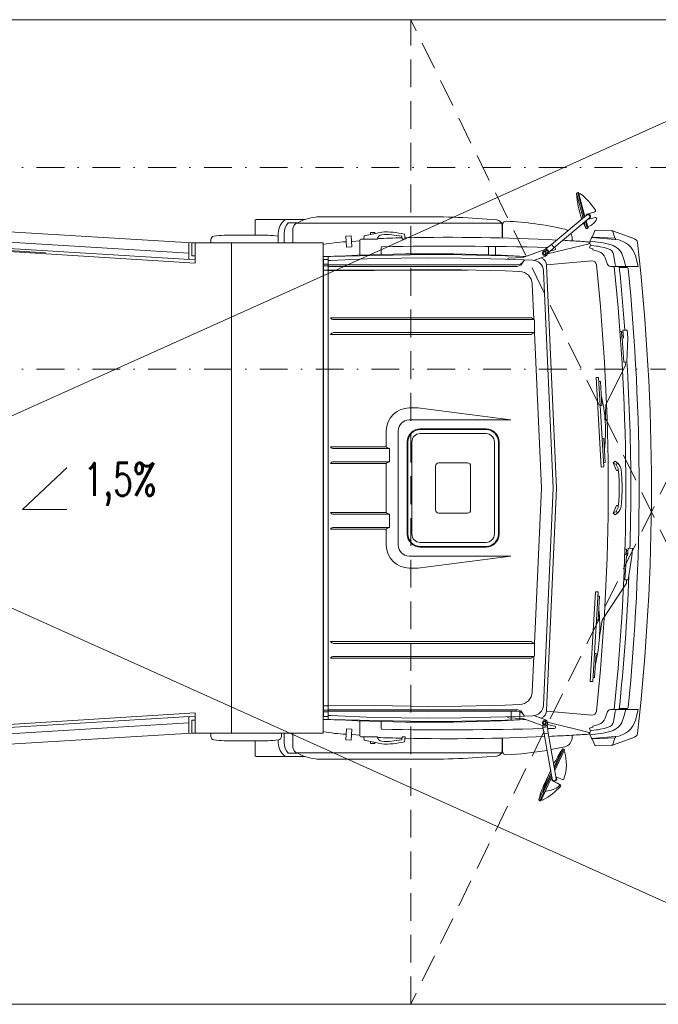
# Model space of a CAD drawing. Header units: centimetres. Extents: x -122 to 72759, y 3298 to 43172.
# Tile 121 of 243: x 38304 to 38595, y 12009 to 12459. Entities that reach past the tile are written whole.
import ezdxf

# ---------------------------------------------------------------- set-up
doc = ezdxf.new("R2010")
doc.units = ezdxf.units.CM
doc.header["$MEASUREMENT"] = 0
doc.linetypes.add('DASH2', pattern=[19.05, 12.7, -6.35])
doc.linetypes.add('DASHDOT', pattern=[25.4, 12.7, -6.35, 0, -6.35])
for name, color, linetype, lineweight in [('0-LINIA CIENKA', 7, 'Continuous', 5), ('0-OSIE', 7, 'DASHDOT', 5), ('meble', 7, 'Continuous', 5), ('PRZERYWANA', 7, 'DASH2', 5), ('wymiarowanie', 7, 'Continuous', 5), ('ZZZ_Xref', 7, 'Continuous', 5)]:
    doc.layers.add(name, color=color, linetype=linetype, lineweight=lineweight)
doc.styles.get("Standard").update_dxf_attribs({"font": 'ARIAL.TTF'})

# ---------------------------------------------------------------- blocks, each defined once
blk = doc.blocks.new('G$CA1DC9C89')
at = {"layer": '0-LINIA CIENKA', "lineweight": 5}
for p, q in [((3911.81, 1764.25), (3912.4, 1764.62)), ((3914.85, 1752.9), (3911.81, 1764.25)), ((3912.4, 1764.62), (3912.83, 1764.57)), ((3912.4, 1764.62), (3915.42, 1753.37)), ((3912.83, 1764.57), (3915.75, 1753.66)), ((3913.3, 1764.08), (3912.98, 1763.99)), ((3920.22, 1755.76), (3916.76, 1754.71)), ((3765, 1751.95), (3765, 1745.06)), ((3765.48, 1752.31), (3770.19, 1752.31)), ((3765.48, 1752.31), (3787.92, 1752.31)), ((3765.48, 1752.31), (3770.19, 1752.31)), ((3765.48, 1752.31), (3787.92, 1752.31)), ((3780.1, 1750.81), (3784.42, 1750.81)), ((3877.64, 1750.56), (3783.95, 1750.56)), ((3840.1, 1753.55), (3794.72, 1753.55)), ((3900.43, 1740.8), (3916.51, 1754.29)), ((3901.59, 1739.42), (3917.67, 1752.92)), ((3916.1, 1748.22), (3915.36, 1750.98)), ((3915.93, 1751.45), (3916.8, 1748.2)), ((3916.27, 1751.74), (3917.15, 1748.44)), ((3920.49, 1753.21), (3917.35, 1752.49)), ((3638.17, 1747.57), (3736.16, 1741.56)), ((3775.61, 1746.01), (3775.61, 1741.56)), ((3778.35, 1746.01), (3778.35, 1741.56)), ((3782.31, 1748.06), (3782.31, 1741.56)), ((3814.9, 1744.83), (3822.9, 1746.53)), ((3819.7, 1746.33), (3817.7, 1746.33)), ((3817.7, 1746.33), (3817.7, 1745.43)), ((3819.7, 1746.33), (3819.7, 1745.85)), ((3877.9, 1749.4), (3877.9, 1743.86)), ((3878.1, 1750.01), (3878.1, 1743.86)), ((3916.1, 1748.22), (3916.8, 1748.2)), ((3916.8, 1748.2), (3917.15, 1748.44)), ((3917.55, 1749.17), (3916.99, 1749.02)), ((3919.02, 1744.17), (3920.18, 1747.04)), ((3920.76, 1747.42), (3927.91, 1747.17)), ((3929.42, 1743.81), (3928.46, 1746.75)), ((3938.4, 1743.46), (3928.74, 1747.03)), ((3639.15, 1742.72), (3734.66, 1736.87)), ((3734.66, 1734.06), (3734.66, 1741.56)), ((3736.16, 1741.56), (3754.16, 1741.56)), ((3736.16, 1735.63), (3736.16, 1741.56)), ((3737.66, 1732.38), (3737.66, 1741.56)), ((3744.78, 1741.56), (3744.78, 1743.08)), ((3750.9, 1745.06), (3770.9, 1745.06)), ((3754.16, 1517.59), (3754.16, 1741.56)), ((3754.16, 1741.56), (3796.16, 1741.56)), ((3796.16, 1517.59), (3796.16, 1741.56)), ((3808.9, 1744.75), (3806.4, 1744.6)), ((3806.4, 1744.6), (3806.71, 1739.61)), ((3809.21, 1739.76), (3808.9, 1744.75)), ((3812.91, 1742.47), (3809.41, 1742.26)), ((3812.91, 1742.8), (3812.91, 1736.03)), ((3814.7, 1743.33), (3814.9, 1744.83)), ((3814.7, 1743.33), (3820.9, 1743.33)), ((3832.2, 1743.33), (3832.01, 1744.62)), ((3832.2, 1743.33), (3833.6, 1743.33)), ((3833.2, 1745.53), (3833.6, 1743.33)), ((3909.9, 1743.53), (3909.9, 1742.54)), ((3917.62, 1741.6), (3917.62, 1741.24)), ((3917.99, 1742.36), (3918.81, 1744.1)), ((3917.99, 1741.39), (3917.99, 1742.36)), ((3918.71, 1743.9), (3918.72, 1744.19)), ((3918.72, 1744.19), (3929.72, 1743.8)), ((3918.81, 1744.1), (3929.57, 1743.22)), ((3929.7, 1743.2), (3929.72, 1743.8)), ((3628.91, 1739.6), (3669.37, 1737.12)), ((3629.17, 1740.53), (3737.66, 1733.88)), ((3629.17, 1739.02), (3737.66, 1732.38)), ((3806.71, 1739.61), (3809.21, 1739.76)), ((3822.61, 1739.37), (3822.61, 1736.36)), ((3871.6, 1739.99), (3871.6, 1736.17)), ((3874.8, 1739.96), (3874.8, 1736.05)), ((3887.75, 1735.09), (3896.67, 1738.31)), ((3897.25, 1738.39), (3898, 1739.02)), ((3900.43, 1740.8), (3898, 1739.02)), ((3898, 1739.02), (3899.42, 1737.34)), ((3917.62, 1741.24), (3898.64, 1736.55)), ((3898.67, 1736.71), (3899.42, 1737.34)), ((3901.59, 1739.42), (3899.42, 1737.34)), ((3901.91, 1738.43), (3900.13, 1738.02)), ((3900.43, 1740.8), (3901.59, 1739.42)), ((3917.99, 1741.31), (3917.62, 1741.31)), ((3917.8, 1739.31), (3918.33, 1740.64)), ((3919.4, 1738.81), (3917.8, 1739.31)), ((3919.4, 1738.41), (3919.4, 1738.81)), ((3921.89, 1737.68), (3919.4, 1738.41)), ((3736.16, 1735.63), (3737.66, 1735.63)), ((3798.3, 1735.4), (3796.16, 1735.32)), ((3796.21, 1525.37), (3796.21, 1733.78)), ((3798.1, 1734.07), (3796.5, 1734.07)), ((3799.4, 1735.35), (3798.39, 1735.32)), ((3798.39, 1523.83), (3798.39, 1735.32)), ((3799.39, 1733.55), (3798.39, 1733.48)), ((3819.39, 1735.9), (3799.4, 1735.35)), ((3819.39, 1734.4), (3799.4, 1733.55)), ((3800.92, 1735.46), (3800.08, 1735.37)), ((3844.39, 1736.25), (3819.38, 1735.9)), ((3859.41, 1736.15), (3844.39, 1736.25)), ((3879.44, 1735.7), (3859.42, 1736.15)), ((3888.49, 1735.36), (3879.44, 1735.7)), ((3880.48, 1734.31), (3880.48, 1734.06)), ((3880.76, 1734.61), (3887.19, 1734.98)), ((3892.33, 1733.55), (3897.69, 1735.48)), ((3918.83, 1733.39), (3898.15, 1731.57)), ((3926.06, 1731.79), (3925, 1734.75)), ((3938.98, 1735.24), (3940.08, 1730.86)), ((3862.04, 1729.16), (3796.16, 1729.16)), ((3798.1, 1731.93), (3796.5, 1731.93)), ((3798.1, 1731.17), (3796.5, 1731.17)), ((3798.1, 1729.1), (3796.5, 1729.1)), ((3884.95, 1731.64), (3798.39, 1731.64)), ((3884.54, 1730.88), (3798.39, 1730.88)), ((3819.46, 1729.02), (3798.39, 1728.81)), ((3844.41, 1729.37), (3819.46, 1729.02)), ((3859.31, 1729.27), (3844.41, 1729.37)), ((3879.23, 1728.82), (3859.32, 1729.27)), ((3885.82, 1728.57), (3879.23, 1728.82)), ((3902.78, 1629.57), (3898.18, 1731.24)), ((3927.38, 1730.86), (3930.51, 1730.86)), ((3930.51, 1730.86), (3940.08, 1730.86)), ((3934.96, 1730.36), (3931.42, 1730.36)), ((3892.4, 1706.66), (3891.67, 1722.76)), ((3890.91, 1707.37), (3799.4, 1707.37)), ((3892.53, 1706.57), (3801, 1706.57)), ((3892.46, 1706.62), (3891.3, 1707.27)), ((3892.67, 1700.77), (3892.67, 1706.37)), ((3932.39, 1701.14), (3931.69, 1701.09)), ((3932.58, 1698.54), (3932.39, 1701.14)), ((3933.08, 1701.64), (3935.07, 1701.76)), ((3933.28, 1698.14), (3933.08, 1701.64)), ((3935.07, 1701.76), (3935.28, 1698.26)), ((3890.91, 1699.77), (3799.4, 1699.77)), ((3892.67, 1700.57), (3801, 1700.57)), ((3892.46, 1700.51), (3891.3, 1699.87)), ((3895.89, 1629.57), (3892.67, 1700.57)), ((3932.58, 1698.54), (3931.92, 1698.49)), ((3933.14, 1700.59), (3932.43, 1700.54)), ((3933.22, 1699.19), (3932.54, 1699.14)), ((3932.78, 1698.11), (3933.28, 1698.14)), ((3933.44, 1687.14), (3932.78, 1698.11)), ((3935.28, 1698.26), (3934.93, 1687.22)), ((3934.27, 1685.68), (3925.33, 1667.62)), ((3934.93, 1687.22), (3933.44, 1687.14)), ((3934.18, 1687.18), (3934.27, 1685.68)), ((3920.78, 1680.07), (3921.98, 1680.15)), ((3923.21, 1639.15), (3920.78, 1680.07)), ((3921.98, 1680.15), (3924.41, 1639.22)), ((3922.09, 1678.25), (3922.79, 1678.29)), ((3922.79, 1678.29), (3923.44, 1667.31)), ((3839.39, 1666.15), (3835.4, 1666.15)), ((3881.89, 1660.67), (3839.38, 1666.15)), ((3923.44, 1667.31), (3922.74, 1667.27)), ((3925.33, 1667.62), (3924.99, 1659.79)), ((3881.89, 1660.67), (3835.4, 1660.67)), ((3840.43, 1656.56), (3870.56, 1656.56)), ((3840.43, 1656.24), (3870.56, 1656.24)), ((3824.92, 1655.67), (3824.92, 1648.34)), ((3824.92, 1655.67), (3824.92, 1648.34)), ((3830.4, 1655.67), (3830.4, 1629.57)), ((3840.38, 1654.42), (3870.61, 1654.42)), ((3924.34, 1652.14), (3923.64, 1652.1)), ((3924.99, 1641.16), (3924.34, 1652.14)), ((3824.71, 1648.37), (3799.4, 1648.37)), ((3826.33, 1647.57), (3801, 1647.57)), ((3826.26, 1647.63), (3825.1, 1648.27)), ((3826.36, 1641.69), (3826.36, 1647.45)), ((3834.51, 1608.51), (3834.51, 1650.64)), ((3834.83, 1608.51), (3834.83, 1650.64)), ((3836.64, 1608.51), (3836.64, 1650.64)), ((3874.34, 1608.51), (3874.34, 1650.64)), ((3876.15, 1608.51), (3876.15, 1650.64)), ((3876.48, 1608.51), (3876.48, 1650.64)), ((3824.71, 1640.77), (3799.4, 1640.77)), ((3826.33, 1641.57), (3801, 1641.57)), ((3824.92, 1640.8), (3824.92, 1629.57)), ((3826.26, 1641.52), (3825.1, 1640.87)), ((3847.49, 1619.57), (3847.49, 1639.58)), ((3848.99, 1641.08), (3862, 1641.08)), ((3863.5, 1619.57), (3863.5, 1639.58)), ((3924.41, 1639.22), (3923.21, 1639.15)), ((3924.29, 1641.12), (3924.99, 1641.16)), ((3929.61, 1641.82), (3928.61, 1641.02)), ((3929.99, 1640.24), (3928.61, 1641.02)), ((3928.61, 1641.02), (3930.21, 1637.62)), ((3930.77, 1640.87), (3929.99, 1640.24)), ((3930.21, 1637.62), (3930.54, 1637.62)), ((3824.92, 1618.35), (3824.92, 1629.57)), ((3830.4, 1603.48), (3830.4, 1629.57)), ((3895.89, 1629.57), (3892.67, 1558.58)), ((3902.78, 1629.57), (3898.18, 1527.91)), ((3928.61, 1618.13), (3930.21, 1621.52)), ((3930.21, 1621.52), (3930.54, 1621.52)), ((3824.71, 1618.38), (3799.4, 1618.38)), ((3826.33, 1617.58), (3801, 1617.58)), ((3826.26, 1617.63), (3825.1, 1618.28)), ((3826.36, 1617.46), (3826.36, 1611.69)), ((3848.99, 1618.07), (3862, 1618.07)), ((3929.99, 1618.91), (3928.61, 1618.13)), ((3929.61, 1617.33), (3928.61, 1618.13)), ((3930.77, 1618.28), (3929.99, 1618.91)), ((3826.33, 1611.58), (3801, 1611.58)), ((3826.26, 1611.52), (3825.1, 1610.88)), ((3824.71, 1610.78), (3799.4, 1610.78)), ((3824.92, 1603.48), (3824.92, 1610.8)), ((3824.92, 1603.48), (3824.92, 1610.8)), ((3840.38, 1604.72), (3870.61, 1604.72)), ((3840.43, 1602.91), (3870.56, 1602.91)), ((3840.43, 1602.59), (3870.56, 1602.59)), ((3935.19, 1598.57), (3935.4, 1602.06)), ((3935.4, 1602.06), (3937.4, 1601.94)), ((3881.89, 1598.48), (3835.4, 1598.48)), ((3881.89, 1598.48), (3839.38, 1593)), ((3934.54, 1599.04), (3933.88, 1599.08)), ((3934.66, 1601.65), (3933.96, 1601.68)), ((3934.02, 1587.62), (3934.69, 1598.6)), ((3934.54, 1599.04), (3934.66, 1601.65)), ((3935.25, 1599.62), (3934.57, 1599.65)), ((3935.34, 1601.01), (3934.63, 1601.04)), ((3934.69, 1598.6), (3935.19, 1598.57)), ((3937.18, 1598.45), (3935.52, 1587.53)), ((3937.4, 1601.94), (3937.18, 1598.45)), ((3839.39, 1593), (3835.4, 1593)), ((3934.68, 1586.08), (3923.63, 1569.22)), ((3935.52, 1587.53), (3934.02, 1587.62)), ((3934.77, 1587.57), (3934.68, 1586.08)), ((3918.12, 1541.21), (3920.61, 1582.13)), ((3921.81, 1582.05), (3919.31, 1541.13)), ((3920.61, 1582.13), (3921.81, 1582.05)), ((3921.69, 1580.16), (3922.39, 1580.11)), ((3922.39, 1580.11), (3921.72, 1569.14)), ((3921.72, 1569.14), (3921.03, 1569.18)), ((3923.63, 1569.22), (3922.36, 1561.48)), ((3890.91, 1559.38), (3799.4, 1559.38)), ((3892.67, 1558.58), (3801, 1558.58)), ((3892.46, 1558.64), (3891.3, 1559.28)), ((3892.67, 1558.38), (3892.67, 1552.78)), ((3892.53, 1552.58), (3801, 1552.58)), ((3892.46, 1552.53), (3891.3, 1551.88)), ((3920.8, 1553.96), (3920.1, 1554.01)), ((3920.13, 1542.99), (3920.8, 1553.96)), ((3890.91, 1551.78), (3799.4, 1551.78)), ((3892.4, 1552.49), (3891.67, 1536.39)), ((3919.31, 1541.13), (3918.12, 1541.21)), ((3919.43, 1543.03), (3920.13, 1542.99)), ((3798.1, 1530.05), (3796.5, 1530.05)), ((3819.46, 1530.13), (3798.39, 1530.34)), ((3844.41, 1529.78), (3819.46, 1530.13)), ((3879.23, 1530.33), (3859.32, 1529.88)), ((3885.82, 1530.58), (3879.23, 1530.33)), ((3629.17, 1520.13), (3737.66, 1526.77)), ((3737.66, 1526.77), (3737.66, 1517.59)), ((3798.1, 1527.97), (3796.5, 1527.97)), ((3798.1, 1527.22), (3796.5, 1527.22)), ((3884.54, 1528.26), (3798.39, 1528.26)), ((3884.95, 1527.51), (3798.39, 1527.51)), ((3799.39, 1525.6), (3798.39, 1525.67)), ((3819.39, 1524.75), (3799.4, 1525.6)), ((3859.31, 1529.88), (3844.41, 1529.78)), ((3881.98, 1523.82), (3881.98, 1527.38)), ((3885.98, 1523.82), (3885.98, 1527.38)), ((3892.33, 1525.6), (3897.69, 1523.66)), ((3918.83, 1525.76), (3898.15, 1527.58)), ((3926.06, 1527.36), (3925, 1524.39)), ((3927.38, 1528.28), (3931.37, 1528.28)), ((3930.51, 1528.28), (3940.08, 1528.28)), ((3934.96, 1528.78), (3931.42, 1528.78)), ((3938.98, 1523.91), (3940.08, 1528.28)), ((3629.17, 1518.62), (3737.66, 1525.27)), ((3639.15, 1516.43), (3734.66, 1522.28)), ((3732.64, 1524.97), (3732.44, 1524.97)), ((3734.66, 1525.09), (3734.66, 1517.59)), ((3736.16, 1523.52), (3737.66, 1523.52)), ((3736.16, 1523.52), (3736.16, 1517.59)), ((3798.3, 1523.75), (3796.16, 1523.82)), ((3798.1, 1525.08), (3796.5, 1525.08)), ((3799.4, 1523.8), (3798.39, 1523.83)), ((3819.39, 1523.25), (3799.4, 1523.8)), ((3800.92, 1523.69), (3800.08, 1523.78)), ((3812.91, 1516.35), (3812.91, 1523.12)), ((3844.39, 1522.9), (3819.38, 1523.25)), ((3822.61, 1519.78), (3822.61, 1522.79)), ((3859.41, 1523), (3844.39, 1522.9)), ((3879.44, 1523.45), (3859.42, 1523)), ((3888.49, 1523.79), (3879.44, 1523.45)), ((3880.48, 1524.84), (3880.48, 1525.09)), ((3880.76, 1524.54), (3887.19, 1524.17)), ((3887.75, 1524.05), (3896.67, 1520.84)), ((3898.44, 1521.44), (3898.61, 1520.47)), ((3901.91, 1520.71), (3898.48, 1521.51)), ((3917.62, 1517.9), (3898.64, 1522.6)), ((3921.89, 1521.46), (3919.4, 1520.74)), ((3638.17, 1511.58), (3736.16, 1517.59)), ((3736.16, 1517.59), (3754.16, 1517.59)), ((3744.78, 1517.59), (3744.78, 1516.06)), ((3754.16, 1517.59), (3796.16, 1517.59)), ((3777.02, 1517.59), (3777.02, 1516.06)), ((3778.35, 1513.14), (3778.35, 1517.59)), ((3782.31, 1511.09), (3782.31, 1517.59)), ((3806.4, 1514.55), (3806.71, 1519.54)), ((3806.71, 1519.54), (3809.21, 1519.39)), ((3809.21, 1519.39), (3808.9, 1514.4)), ((3812.91, 1516.68), (3809.41, 1516.89)), ((3896.28, 1520.98), (3896.44, 1520.09)), ((3898.61, 1520.47), (3896.44, 1520.09)), ((3897.16, 1517.17), (3896.44, 1520.09)), ((3898.93, 1517.49), (3897.16, 1517.17)), ((3897.16, 1517.17), (3900.81, 1496.49)), ((3898.93, 1517.49), (3898.61, 1520.47)), ((3898.93, 1517.49), (3902.58, 1496.81)), ((3909.9, 1515.62), (3909.9, 1516.6)), ((3917.62, 1517.55), (3917.62, 1517.9)), ((3917.99, 1517.84), (3917.62, 1517.84)), ((3919.4, 1520.34), (3917.8, 1519.84)), ((3917.8, 1519.84), (3918.33, 1518.51)), ((3917.99, 1517.76), (3917.99, 1516.79)), ((3917.99, 1516.79), (3918.81, 1515.05)), ((3919.4, 1520.74), (3919.4, 1520.34)), ((3750.9, 1514.09), (3770.9, 1514.09)), ((3765, 1507.2), (3765, 1514.09)), ((3775.61, 1513.14), (3775.61, 1514.46)), ((3808.9, 1514.4), (3806.4, 1514.55)), ((3814.7, 1515.82), (3814.9, 1514.32)), ((3814.7, 1515.82), (3820.9, 1515.82)), ((3814.9, 1514.32), (3822.9, 1512.62)), ((3817.7, 1512.82), (3817.7, 1513.72)), ((3819.7, 1512.82), (3817.7, 1512.82)), ((3819.7, 1512.82), (3819.7, 1513.3)), ((3832.2, 1515.82), (3832.01, 1514.53)), ((3832.2, 1515.82), (3833.6, 1515.82)), ((3833.2, 1513.62), (3833.6, 1515.82)), ((3877.9, 1509.75), (3877.9, 1515.29)), ((3878.1, 1509.14), (3878.1, 1515.29)), ((3918.71, 1515.25), (3918.72, 1514.96)), ((3918.72, 1514.96), (3929.72, 1515.35)), ((3918.81, 1515.05), (3929.57, 1515.93)), ((3919.02, 1514.97), (3920.18, 1512.11)), ((3929.42, 1515.34), (3928.46, 1512.4)), ((3938.4, 1515.69), (3928.74, 1512.12)), ((3929.7, 1515.94), (3929.72, 1515.35)), ((3780.1, 1508.34), (3784.42, 1508.34)), ((3877.64, 1508.59), (3783.95, 1508.59)), ((3905.44, 1510.35), (3901.63, 1502.18)), ((3905.96, 1510.27), (3901.78, 1501.32)), ((3906.35, 1509.93), (3901.93, 1500.46)), ((3905.44, 1510.35), (3905.96, 1510.27)), ((3905.96, 1510.27), (3906.35, 1509.93)), ((3906.09, 1509.38), (3906.11, 1509.37)), ((3920.76, 1511.73), (3927.91, 1511.98)), ((3765.48, 1506.84), (3770.19, 1506.84)), ((3765.48, 1506.84), (3787.92, 1506.84)), ((3840.1, 1505.6), (3794.72, 1505.6)), ((3900.3, 1499.34), (3896.44, 1491.05)), ((3900.46, 1498.48), (3896.83, 1490.7)), ((3900.61, 1497.62), (3897.35, 1490.62)), ((3903.84, 1494.21), (3901.15, 1495.63)), ((3904.4, 1493.99), (3901.17, 1495.63)), ((3905.45, 1496.36), (3902.44, 1497.59)), ((3896.47, 1491.02), (3894.64, 1487.09)), ((3895.16, 1486.62), (3897.05, 1490.67)), ((3895.59, 1486.59), (3897.7, 1491.12)), ((3896.44, 1491.05), (3896.83, 1490.7)), ((3896.83, 1490.7), (3897.35, 1490.62)), ((3897.6, 1491.17), (3897.71, 1491.12)), ((3894.64, 1487.09), (3895.16, 1486.62)), ((3895.16, 1486.62), (3895.59, 1486.59)), ((3896.14, 1486.99), (3895.84, 1487.13))]:
    blk.add_line(p, q, dxfattribs=at)
for points in [[(3917.99, 1742.36, -0.049602), (3927.69, 1740.72)], [(3918.9, 1740.39, -0.051562), (3926.37, 1738.94)], [(3901.28, 1629.57), (3896.79, 1728.87, 0.39005), (3891.9, 1733.73), (3879.39, 1734.2), (3859.39, 1734.65), (3844.39, 1734.75), (3819.4, 1734.4)], [(3901.28, 1629.57), (3896.79, 1530.28, -0.39005), (3891.9, 1525.42), (3879.39, 1524.95), (3859.39, 1524.5), (3844.39, 1524.4), (3819.4, 1524.75)], [(3917.99, 1516.79, 0.049602), (3927.69, 1518.43)], [(3918.9, 1518.76, 0.051562), (3926.37, 1520.21)]]:
    blk.add_lwpolyline(points, format="xyb", dxfattribs=at)
for points in [[(3897.67, 1736.04), (3898.16, 1736.89), (3897.67, 1737.74), (3896.69, 1737.74), (3896.2, 1736.89), (3896.69, 1736.04)], [(3897.67, 1523.1), (3898.16, 1522.25), (3897.67, 1521.4), (3896.69, 1521.4), (3896.2, 1522.25), (3896.69, 1523.1)]]:
    blk.add_lwpolyline(points, close=True, dxfattribs=at)
for points in [[(3928.79, 1736.28), (3929.13, 1734.56), (3929.52, 1731.73)], [(3932.91, 1735.88), (3933.38, 1734.56), (3934.36, 1730.86)], [(3928.79, 1522.86), (3929.13, 1524.59), (3929.52, 1527.42)], [(3932.91, 1523.27), (3933.38, 1524.59), (3934.36, 1528.28)]]:
    blk.add_lwpolyline(points, dxfattribs=at)
for centre in [(3897.18, 1736.89), (3897.18, 1522.25)]:
    blk.add_circle(centre, 0.6, dxfattribs=at)
for centre, radius, start, end in [((3955.06, 1767.25), 43.32, 184.1582, 199.9494), ((3913.43, 1763.6), 0.5, 51.7597, 105), ((3895.17, 1740.43), 30, 32.4039, 51.7597), ((3920.08, 1756.24), 0.5, 286.8971, 32.4039), ((3769.84, 1746.04), 7.63, 124.826, 129.3025), ((3769.84, 1746.04), 7.63, 124.826, 129.3025), ((3783.24, 1746.04), 7.63, 124.826, 180.247), ((3785.74, 1746.04), 7.38, 139.7928, 180.247), ((3795.56, 1729.64), 23.93, 92.0128, 119.803), ((3842.2, 1376.89), 376.66, 84.9381, 90.3196), ((3875.2, 1749.4), 2.7, 360, 84.9381), ((3879.6, 1750.01), 1.5, 87.7031, 180), ((3874.03, 1611.25), 140.37, 76.6209, 87.7031), ((3955.06, 1767.25), 43.32, 202.4638, 205.8418), ((3917.09, 1753.61), 1.15, 106.8971, 168.5), ((3917.09, 1753.61), 0.9, 310, 130), ((3917.09, 1753.61), 1.15, 283.1029, 106.8971), ((3917.09, 1753.61), 1.15, 271.5, 283.1029), ((3915.51, 1754.82), 6, 289.9077, 337.6911), ((3920.6, 1752.73), 0.5, 337.6911, 103.1029), ((3785.01, 1748.06), 2.7, 119.803, 180), ((3825.08, 1715.46), 31.14, 74.8924, 94.0169), ((3905.5, 1743.53), 4.4, 55.3495, 76.6209), ((3920.74, 1746.82), 0.6, 88, 158.0169), ((3927.89, 1746.57), 0.6, 17.9831, 88), ((3928.57, 1746.57), 0.49, 69.6955, 121.6175), ((3746.4, 1743.08), 1.62, 99.0847, 180), ((3750.9, 1714.94), 30.12, 90, 99.0847), ((3770.9, 1714.94), 30.12, 80.9153, 90), ((3808.72, 1676.43), 65.68, 91.883, 101.0206), ((3812.16, 1676.64), 65.68, 92.4021, 92.7122), ((3812.16, 1676.64), 65.68, 92.4021, 92.7122), ((3813.41, 1742.8), 0.5, 91.8507, 180), ((3854.03, 774.96), 969.19, 92.32522, 92.4031), ((3822.9, 1743.33), 2, 90.3203, 180), ((3854.03, 774.96), 969.19, 91.29538, 91.95769), ((3825.05, 1714.19), 31.21, 77.1153, 93.9722), ((3854.03, 774.96), 969.19, 87.10627, 91.21418), ((3854.03, 774.96), 969.19, 86.69543, 86.95018), ((3905.5, 1743.53), 4.4, 0, 31.6984), ((3854.03, 774.96), 969.19, 86.26533, 86.69543), ((3917.12, 1741.6), 0.5, 0, 85.7139), ((3928.7, 1732.65), 10.6, 14.1143, 85.299), ((3937.71, 1741.58), 2, 6.5155, 69.6955), ((2956.98, 1629.57), 989.11, 353.48454, 6.51546), ((3823.11, 1739.37), 0.5, 90.9085, 180), ((3852.05, -86.03), 1826.13, 88.53747, 90.90849), ((3897.18, 1736.89), 1.5, 289.8112, 109.8112), ((3852.05, -86.03), 1826.13, 88.43872, 88.44536), ((3901.79, 1738.92), 0.5, 283.1164, 88.4387), ((3918.99, 1741.39), 1, 180, 264.8935), ((3920.58, 1733.17), 4.7, 19.6833, 73.7398), ((3925.36, 1735.59), 3.5, 11.4588, 73.0867), ((3925.66, 1733.29), 7.7, 19.6538, 74.7091), ((3796.5, 1733.78), 0.29, 90, 180), ((3798.1, 1733.78), 0.29, 0, 90), ((3798.23, 1735.24), 0.18, 25.732, 66.3696), ((3844.14, 953.55), 783.1, 86.74682, 93.16404), ((3880.78, 1734.31), 0.3, 93.2705, 180), ((3884.95, 1734.64), 3, 270, 322.4583), ((3866.83, 1746.33), 24.64, 324.9013, 329.4024), ((3887.07, 1736.97), 2, 273.2705, 289.8112), ((3867.28, 1748.23), 25.29, 322.4583, 325.1784), ((3894.1, 1731.05), 4.09, 2.5901, 66.0205), ((3919.01, 1731.4), 2, 5.9728, 95.0291), ((3796.5, 1731.64), 0.29, 90, 180), ((3796.5, 1730.88), 0.29, 90, 180), ((3796.5, 1728.81), 0.29, 90, 180), ((3798.1, 1731.64), 0.29, 0, 90), ((3798.1, 1730.88), 0.29, 0, 90), ((3798.1, 1728.81), 0.29, 0, 90), ((3884.54, 1733.88), 3, 270, 324.9013), ((3885.59, 1722.48), 6.09, 2.5901, 87.8231), ((2931.38, 1628.07), 995.02, 0.08669, 5.97281), ((3927.38, 1732.26), 1.4, 199.6833, 270), ((2939.38, 1628.07), 995.02, 0.08669, 5.92977), ((3930.51, 1731.86), 1, 187.696, 270), ((2941.68, 1628.07), 995.02, 4.24326, 5.92977), ((3934.96, 1729.86), 0.5, 5.722, 90), ((2934.08, 1629.57), 1006.39, 354.278, 5.722), ((3801, 1708.57), 2, 216.8699, 270), ((3890.91, 1706.57), 0.8, 61.0311, 90), ((3892.37, 1706.45), 0.2, 36.1152, 61.0311), ((3801, 1698.57), 2, 90, 143.1301), ((3890.91, 1700.57), 0.8, 270, 298.9689), ((3892.37, 1700.68), 0.2, 298.9689, 323.8849), ((2941.68, 1628.07), 995.02, 0.08669, 3.40987), ((3853.43, 1655.55), 71.69, 353.3444, 13.4437), ((3835.4, 1655.67), 10.48, 90, 180), ((3835.4, 1655.67), 5, 90, 180), ((3840.43, 1650.64), 5.92, 90, 180), ((3840.43, 1650.64), 5.6, 90, 180), ((3870.56, 1650.64), 5.92, 0, 90), ((3870.56, 1650.64), 5.6, 0, 90), ((3840.43, 1650.64), 3.79, 90, 180), ((3870.56, 1650.64), 3.79, 0, 90), ((3801, 1649.57), 2, 216.8699, 270), ((3824.71, 1647.57), 0.8, 61.0311, 90), ((3826.16, 1647.45), 0.2, 0, 61.0311), ((3801, 1639.57), 2, 90, 143.1301), ((3824.71, 1641.57), 0.8, 270, 298.9689), ((3826.16, 1641.69), 0.2, 298.9689, 0), ((3848.99, 1639.58), 1.5, 90, 180), ((3862, 1639.58), 1.5, 0, 90), ((3924.18, 1634.03), 9.5, 45.9681, 55.1394), ((3926.49, 1637.41), 4.5, 6.0586, 38.9799), ((3927.31, 1637.26), 5, 5.9887, 45.9681), ((3930.54, 1637.12), 0.5, 5.5398, 90), ((3852.71, 1629.57), 78.7, 0, 6.0586), ((3854.01, 1629.57), 78.7, 0, 5.9887), ((2931.38, 1631.08), 995.02, 354.02719, 359.91331), ((2939.38, 1631.08), 995.02, 354.07023, 359.91331), ((3852.71, 1629.57), 78.7, 353.9414, 0), ((3854.01, 1629.57), 78.7, 354.0113, 0), ((2941.68, 1631.08), 995.02, 358.32569, 359.91331), ((3926.49, 1621.74), 4.5, 321.0201, 353.9414), ((3930.54, 1622.02), 0.5, 270, 354.4602), ((3927.31, 1621.88), 5, 314.0319, 354.0113), ((3801, 1619.57), 2, 216.8699, 270), ((3824.71, 1617.58), 0.8, 61.0311, 90), ((3826.16, 1617.46), 0.2, 0, 61.0311), ((3848.99, 1619.57), 1.5, 180, 270), ((3862, 1619.57), 1.5, 270, 0), ((3924.18, 1625.12), 9.5, 304.8606, 314.0319), ((3801, 1609.58), 2, 90, 143.1301), ((3826.16, 1611.69), 0.2, 298.9689, 0), ((3824.71, 1611.58), 0.8, 270, 298.9689), ((3840.43, 1608.51), 5.92, 180, 270), ((3840.43, 1608.51), 5.6, 180, 270), ((3840.43, 1608.51), 3.79, 180, 270), ((3870.56, 1608.51), 5.6, 270, 0), ((3870.56, 1608.51), 3.79, 270, 0), ((3870.56, 1608.51), 5.92, 270, 0), ((3835.4, 1603.48), 10.48, 180, 270), ((3835.4, 1603.48), 5, 180, 270), ((2941.68, 1631.08), 995.02, 354.07023, 357.60865), ((3850.81, 1565.85), 71.69, 346.4609, 6.5602), ((3801, 1560.58), 2, 216.8699, 270), ((3890.91, 1558.58), 0.8, 61.0311, 90), ((3892.37, 1558.46), 0.2, 36.1151, 61.0311), ((3801, 1550.58), 2, 90, 143.1301), ((3892.37, 1552.7), 0.2, 298.9689, 323.8848), ((3890.91, 1552.58), 0.8, 270, 298.9689), ((3885.59, 1536.66), 6.09, 272.1769, 357.4099), ((3796.5, 1530.34), 0.29, 180, 270), ((3798.1, 1530.34), 0.29, 270, 0), ((3796.18, 1533.54), 5, 269.8063, 270.3684), ((3797.31, 1533.71), 6, 258.9181, 259.395), ((3796.5, 1528.26), 0.29, 180, 270), ((3796.5, 1527.51), 0.29, 180, 270), ((3798.1, 1528.26), 0.29, 270, 0), ((3798.1, 1527.51), 0.29, 270, 0), ((3884.54, 1525.27), 3, 35.0987, 90), ((3884.95, 1524.51), 3, 37.5417, 90), ((3866.83, 1512.82), 24.64, 30.5976, 35.0987), ((3867.28, 1510.92), 25.29, 34.8216, 37.5417), ((3894.1, 1528.1), 4.09, 293.9795, 357.4099), ((3919.01, 1527.75), 2, 264.9709, 354.0272), ((3927.38, 1526.89), 1.4, 90, 160.3167), ((3930.51, 1527.29), 1, 90, 172.304), ((3934.96, 1529.28), 0.5, 270, 354.278), ((3796.5, 1525.37), 0.29, 180, 270), ((3798.1, 1525.37), 0.29, 270, 0), ((3798.23, 1523.91), 0.18, 293.6303, 334.268), ((3844.14, 2305.6), 783.1, 266.83596, 273.25318), ((3880.78, 1524.84), 0.3, 180, 266.7295), ((3887.07, 1522.17), 2, 70.1888, 86.7295), ((3897.18, 1522.25), 1.5, 250.1888, 70.1888), ((3920.58, 1525.98), 4.7, 286.2602, 340.3167), ((3925.36, 1523.56), 3.5, 286.9132, 348.5412), ((3925.66, 1525.86), 7.7, 285.2909, 340.3462), ((3928.7, 1526.5), 10.6, 274.701, 345.8857), ((3808.72, 1582.71), 65.68, 258.9794, 268.117), ((3812.16, 1582.51), 65.68, 267.2878, 267.5979), ((3823.11, 1519.78), 0.5, 180, 269.0915), ((3852.05, 3345.18), 1826.13, 269.09151, 271.39674), ((3852.05, 3345.18), 1826.13, 271.46368, 271.56128), ((3854.03, 2484.18), 969.19, 272.67052, 273.30457), ((3901.79, 1520.23), 0.5, 271.5613, 76.8836), ((3854.03, 2484.18), 969.19, 273.30457, 273.73467), ((3917.12, 1517.55), 0.5, 274.2861, 0), ((3918.99, 1517.76), 1, 95.1065, 180), ((3937.71, 1517.57), 2, 290.3045, 353.4845), ((3746.4, 1516.06), 1.62, 180, 260.9153), ((3750.9, 1544.2), 30.12, 260.9153, 270), ((3770.9, 1544.2), 30.12, 270, 279.0847), ((3783.24, 1513.1), 7.63, 179.753, 235.174), ((3775.4, 1516.06), 1.62, 279.0847, 360), ((3785.74, 1513.1), 7.38, 179.753, 220.2072), ((3813.41, 1516.35), 0.5, 180, 268.1493), ((3854.03, 2484.18), 969.19, 267.5969, 267.67478), ((3822.9, 1515.82), 2, 180, 269.6797), ((3854.03, 2484.18), 969.19, 268.04231, 268.70462), ((3825.05, 1544.96), 31.21, 266.0278, 282.8847), ((3825.08, 1543.68), 31.14, 265.9831, 285.1076), ((3854.03, 2484.18), 969.19, 268.78582, 272.56323), ((3905.5, 1515.62), 4.4, 283.3791, 0), ((3920.74, 1512.33), 0.6, 201.9831, 272), ((3927.89, 1512.58), 0.6, 272, 342.0169), ((3928.57, 1512.58), 0.49, 238.3825, 290.3045), ((3785.01, 1511.09), 2.7, 180, 240.197), ((3795.56, 1529.51), 23.93, 240.197, 267.9872), ((3875.2, 1509.75), 2.7, 275.0619, 360), ((3879.6, 1509.14), 1.5, 180, 272.2969), ((3874.03, 1647.9), 140.37, 272.2969, 280.0301), ((3874.03, 1647.9), 140.37, 280.7647, 283.3791), ((3971.16, 1467.95), 78.19, 147.2831, 153.1054), ((3905.9, 1508.92), 0.5, 16.848, 65), ((3887.24, 1503.27), 20, 340.6953, 16.848), ((3769.84, 1513.1), 7.63, 230.6975, 235.174), ((3842.2, 1882.26), 376.66, 269.6804, 275.0619), ((3971.16, 1467.95), 78.19, 155.362, 162.7169), ((3936.71, 1476.63), 43.32, 150.9487, 165.8418), ((3901.69, 1496.65), 1.15, 151.5001, 243.1029), ((3901.69, 1496.65), 0.9, 190, 10), ((3901.69, 1496.65), 1.15, 243.1029, 48.4999), ((3903.61, 1493.77), 0.5, 309.8931, 62.1644), ((3905.64, 1496.82), 0.5, 247.8355, 340.6953), ((3882.4, 1513.43), 30, 298.2403, 317.5961), ((3897.92, 1491.57), 0.5, 245, 272.4222), ((3897.52, 1501.06), 10, 272.4222, 309.8931), ((3904.18, 1493.54), 0.5, 317.5962, 63.1029), ((3896.35, 1487.45), 0.5, 245, 298.2403)]:
    blk.add_arc(centre, radius, start, end, dxfattribs=at)
at = {"layer": '0-OSIE', "lineweight": 5}
for points in [[(-236.34, 1776.07), (4272.13, 1776.07)], [(-236.32, 1683.93), (4272.15, 1683.93)]]:
    blk.add_lwpolyline(points, dxfattribs=at)
at = {"layer": 'meble', "lineweight": 5}
blk.add_lwpolyline([(4056.09, 1843.61), (3056.09, 1843.61), (3056.09, 1393.61), (4056.09, 1393.61), (4056.09, 1843.61), (3056.09, 1393.61), (4056.09, 1393.61), (3056.09, 1843.61)], dxfattribs=at)
at = {"layer": 'PRZERYWANA', "lineweight": 5}
for points in [[(4056.09, 1393.61), (3836.09, 1393.61), (3836.09, 1843.61), (4056.09, 1843.61), (3836.09, 1393.61)], [(4056.09, 1393.61), (3836.09, 1843.61)]]:
    blk.add_lwpolyline(points, dxfattribs=at)
at = {"layer": 'wymiarowanie', "lineweight": 5}
blk.add_lwpolyline([(3717.7, 1619.73), (3658.64, 1619.73), (3679.27, 1639.07)], dxfattribs=at)
at = {"layer": 'wymiarowanie', "lineweight": 5, "insert": (3703.27, 1631.25), "char_height": 15, "attachment_point": 5, "rotation": 359.9903, "bg_fill": 2}
blk.add_mtext('\\A1;{\\W0.7;\\Fromans.shx|c226;1,5%}', dxfattribs=at)

msp = doc.modelspace()

# ---------------------------------------------------------------- block references
at = {"layer": 'ZZZ_Xref'}
msp.add_blockref('G$CA1DC9C89', (34646.15529, 10615.38849), dxfattribs=at)

doc.saveas('drawing.dxf')
